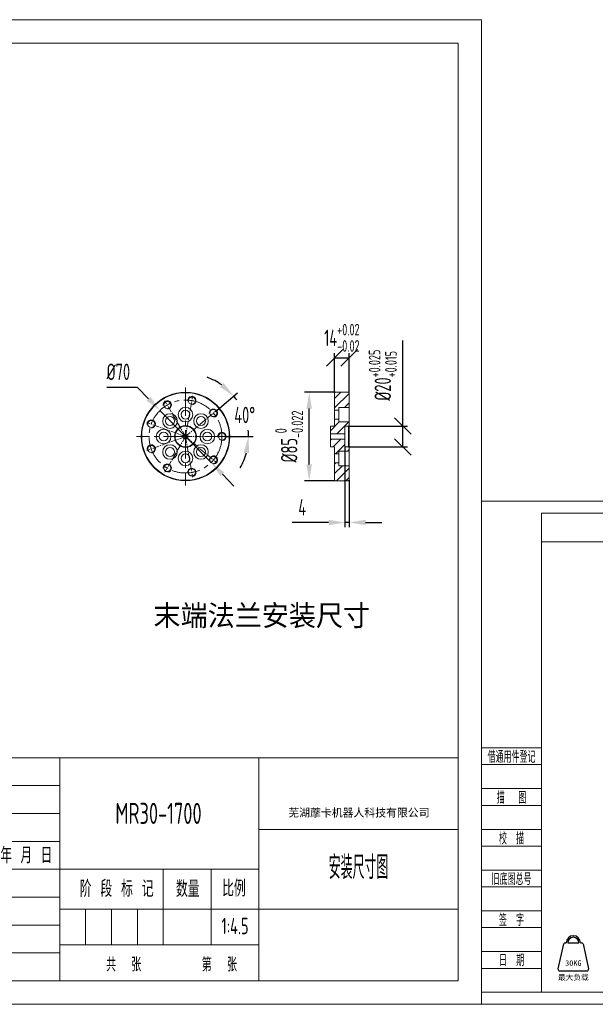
# Model space of a CAD drawing. Header units: millimetres. Extents: x 19214 to 26510, y -7957 to -532.
# Tile 65 of 150: x 25384 to 25936, y -7957 to -7012. Entities that reach past the tile are written whole.
import ezdxf
from ezdxf.enums import TextEntityAlignment as Align

# ---------------------------------------------------------------- set-up
doc = ezdxf.new("R2010")
doc.units = ezdxf.units.MM
doc.header["$LTSCALE"] = 0.3175
doc.linetypes.add('CENTER2', pattern=[28.575, 19.05, -3.175, 3.175, -3.175])
for name, color, linetype, lineweight in [('1轮廓实线层', 7, 'Continuous', 18), ('2细线层', 4, 'Continuous', 13), ('3中心线层', 1, 'CENTER2', 13), ('5剖面线层', 2, 'Continuous', 13), ('6文字层', 3, 'Continuous', 13), ('7标注层', 4, 'Continuous', 13), ('L2', 6, 'Continuous', 13), ('图框层', 7, 'Continuous', 18)]:
    doc.layers.add(name, color=color, linetype=linetype, lineweight=lineweight)
doc.styles.add('PC_TEXTSTYLE', font='ISOCP.SHX', dxfattribs={"width": 0.707, "bigfont": 'GBCBIG.SHX'})
doc.styles.add('仿宋体', font='txt')
doc.styles.add('标准汉字', font='gbenor.shx', dxfattribs={"bigfont": 'gbcbig.shx'})
doc.dimstyles.new('GB_ANGULAR', dxfattribs={"dimtxt": 3.5, "dimasz": 3.5, "dimexe": 1, "dimexo": 0, "dimgap": 1.5, "dimtad": 1, "dimtih": 1, "dimtoh": 1, "dimdsep": 46, "dimtxsty": 'PC_TEXTSTYLE', "dimcen": 0, "dimclrd": 256, "dimclrt": 3, "dimadec": 0, "dimazin": 2, "dimtp": 0.1, "dimtm": 0.1, "dimtfac": 0.71, "dimtdec": 3, "dimtmove": 0, "dimatfit": 3, "dimfxl": 1, "dimtfill": 1, "dimarcsym": 0})
doc.dimstyles.new('GB_DIAMETER', dxfattribs={"dimtxt": 3.5, "dimasz": 3.5, "dimexe": 1, "dimexo": 0, "dimgap": 1.5, "dimtad": 1, "dimjust": 4, "dimdsep": 46, "dimtxsty": 'PC_TEXTSTYLE', "dimcen": 0, "dimclrd": 256, "dimclrt": 3, "dimadec": 0, "dimazin": 2, "dimtp": 0.1, "dimtm": 0.1, "dimtfac": 0.71, "dimtdec": 3, "dimtmove": 0, "dimatfit": 2, "dimfxl": 1, "dimtfill": 1, "dimarcsym": 0})
doc.dimstyles.new('GB_LINEAR', dxfattribs={"dimtxt": 3.5, "dimasz": 3.5, "dimexe": 1, "dimexo": 0, "dimgap": 1.5, "dimtad": 1, "dimdsep": 46, "dimtxsty": 'PC_TEXTSTYLE', "dimcen": 0, "dimclrd": 256, "dimclrt": 3, "dimadec": 0, "dimazin": 2, "dimtp": 0.1, "dimtm": 0.1, "dimtfac": 0.71, "dimtdec": 3, "dimtmove": 0, "dimatfit": 3, "dimfxl": 1, "dimtfill": 1, "dimarcsym": 0})

# ---------------------------------------------------------------- blocks, each defined once
blk = doc.blocks.new('ZwmFrameMain_1_A4^_^无分区图框^_^landscape')
at = {"layer": '1轮廓实线层'}
for p, q in [((267, 200), (0, 200)), ((267, 200), (267, 0)), ((0, 0), (267, 0))]:
    blk.add_line(p, q, dxfattribs=at)
at = {"layer": '2细线层'}
for p, q in [((272, 205), (-25, 205)), ((272, 205), (272, -5)), ((-25, -5), (272, -5))]:
    blk.add_line(p, q, dxfattribs=at)
blk = doc.blocks.new('ZwmFrameMain_1_横向标题栏')
at = {"layer": '1轮廓实线层'}
for p, q in [((-153, 47.6), (0, 47.6)), ((-153, 0), (-153, 47.6))]:
    blk.add_line(p, q, dxfattribs=at)
at = {"layer": '2细线层', "color": 6, "linetype": 'Continuous'}
for p, q in [((-144.5, 23.8), (-144.5, 47.6)), ((-136, 23.8), (-136, 47.6)), ((-122.4, 23.8), (-122.4, 47.6)), ((-108.8, 0), (-108.8, 47.6)), ((-108.8, 23.8), (-108.8, 47.6)), ((-98.6, 0), (-98.6, 47.6)), ((-85, 0), (-85, 47.6)), ((-42.5, 0), (-42.5, 47.6)), ((-153, 41.65), (-85, 41.65)), ((-153, 35.7), (-85, 35.7)), ((-42.5, 32.3), (0, 32.3)), ((-153, 29.75), (-85, 29.75)), ((-153, 23.8), (-42.5, 23.8)), ((-142.8, 0), (-142.8, 23.8)), ((-132.6, 0), (-132.6, 23.8)), ((-62.9, 7.65), (-62.9, 23.8)), ((-52.7, 7.65), (-52.7, 23.8)), ((-153, 17.85), (-85, 17.85)), ((-85, 15.3), (0, 15.3)), ((-79.47, 7.65), (-79.47, 15.3)), ((-73.95, 7.65), (-73.95, 15.3)), ((-68.42, 7.65), (-68.42, 15.3)), ((-153, 11.9), (-85, 11.9)), ((-85, 7.65), (-42.5, 7.65)), ((-153, 5.95), (-85, 5.95))]:
    blk.add_line(p, q, dxfattribs=at)
at = {"layer": 'L2', "linetype": 'Continuous'}
blk.add_line((-119, 0), (-119, 23.8), dxfattribs=at)
at = {"layer": '6文字层', "color": 4, "linetype": 'Continuous', "insert": (-21.17, 35.77), "char_height": 1.7, "width": 46.9115, "attachment_point": 5, "style": '仿宋体'}
blk.add_mtext('芜湖藦卡机器人科技有限公司', dxfattribs=at)
at = {"layer": '6文字层', "color": 6, "style": '标准汉字'}
for s, insert, char_height, width, attachment_point in [('标记', (-149.17, 26.77), 3.4, 9.9025, 5), ('处数', (-140.26, 26.77), 3.4, 9.7325, 5), ('更改文件号', (-115.72, 26.77), 3.4, 24.905, 5), ('签 名', (-103.99, 26.77), 3.4, 12.6286, 5), ('年 月 日', (-92.13, 26.77), 3.4, 20.3696, 5), ('分  区', (-129.24, 26.77), 3.4, 16.2896, 5), ('设   计', (-147.87, 21.02), 2.975, 17.0478, 5), ('标准化', (-114.39, 20.78), 2.975, 13.1644, 5), ('阶 段 标 记', (-80.73, 17.89), 3.5, 25.8612, 7), ('数量', (-60.2, 17.85), 3.5, 8.5159, 7), ('比例', (-50.35, 17.98), 3.5, 7.9953, 7), ('主管设计', (-147.75, 14.68), 2.975, 17.1806, 5), ('审  核', (-114.03, 14.65), 2.975, 13.9931, 5), ('校   对', (-147.84, 9.04), 2.975, 17.2709, 5), ('共  张        第  张', (-75.11, 1.97), 2.975, 51.7172, 7), ('工艺会签', (-147.73, 2.95), 2.975, 17.255, 5), ('批  准', (-114.13, 2.95), 2.975, 14.1047, 5)]:
    blk.add_mtext(s, dxfattribs=dict(at, insert=insert, char_height=char_height, width=width, attachment_point=attachment_point))
at = {"layer": '6文字层', "color": 4, "style": 'PC_TEXTSTYLE', "flags": 8}
for tag, height, width, p, p2 in [('产品名称或材料标记', 4.5, 0.911854, (-77.25, 33.47), (-50.6, 33.47)), ('图样名称', 5, 2.846512, (-41.5, 21.71), (-1, 21.71)), ('图样代号', 5, 2.86875, (-41.5, 5.64), (-1, 5.64))]:
    blk.add_attdef(tag, text='', height=height, dxfattribs=dict(at, width=width)).set_placement(p, p2, align=Align.FIT)
at = {"layer": '6文字层', "color": 6, "style": 'PC_TEXTSTYLE', "width": 9.241641, "flags": 8}
blk.add_attdef('设计', text='', height=2.12, rotation=359.5768, dxfattribs=at).set_placement((-141.75, 19.99), (-133.89, 19.93), align=Align.FIT)
at = {"layer": '6文字层', "color": 6, "style": 'PC_TEXTSTYLE', "flags": 8}
for tag, height, width, p, p2 in [('审核', 2.12, 2.542374, (-141.61, 14.16), (-134.04, 14.16)), ('重量', 3.5, 1.685865, (-61.9, 10.1), (-53.7, 10.1)), ('比例', 3.5, 1.699352, (-51.7, 9.95), (-43.5, 9.95))]:
    blk.add_attdef(tag, text='', height=height, dxfattribs=dict(at, width=width)).set_placement(p, p2, align=Align.FIT)
blk = doc.blocks.new('*D65')
at = {"layer": '7标注层', "lineweight": -2, "transparency": 16777216}
for p, q in [((25467.19, -7365.02), (25496.22, -7365.02)), ((25496.22, -7365.02), (25507.25, -7376.26)), ((25567.28, -7437.49), (25518.27, -7387.51)), ((25578.31, -7448.74), (25589.33, -7459.99))]:
    blk.add_line(p, q, dxfattribs=at)
at = {"layer": '7标注层', "transparency": 16777216}
for points in [[(25505.37, -7378.1), (25509.12, -7374.42), (25518.27, -7387.51)], [(25580.18, -7446.9), (25576.43, -7450.58), (25567.28, -7437.49)]]:
    blk.add_solid(points, dxfattribs=at)
at = {"layer": 'Defpoints', "color": 0, "transparency": 16777216}
for p in [(25518.27, -7387.51), (25567.28, -7437.49)]:
    blk.add_point(p, dxfattribs=at)
at = {"layer": '7标注层', "color": 3, "transparency": 16777216, "insert": (25478.33, -7350.39), "char_height": 15.75, "attachment_point": 5, "style": 'PC_TEXTSTYLE', "bg_fill": 3, "box_fill_scale": 1.1, "bg_fill_color": 257, "bg_fill_transparency": 0}
blk.add_mtext('%%c70', dxfattribs=at)
blk = doc.blocks.new('*D66')
at = {"layer": '7标注层', "color": 0, "lineweight": -2, "transparency": 16777216}
for p, q in [((25573.04, -7387.11), (25592.57, -7370.72)), ((25582.28, -7412.5), (25607.78, -7412.5))]:
    blk.add_line(p, q, dxfattribs=at)
at = {"layer": '7标注层', "lineweight": -2, "transparency": 16777216}
for start, end in [(54.95647, 69.91294), (35.71307, 40), (0, 5.75724), (330.08706, 345.04353)]:
    blk.add_arc((25542.78, -7412.5), 60.51, start, end, dxfattribs=at)
at = {"layer": '7标注层', "transparency": 16777216}
for points in [[(25575.75, -7364.9), (25579.29, -7361.03), (25589.13, -7373.61)], [(25603.84, -7428.46), (25598.63, -7427.78), (25603.28, -7412.5)]]:
    blk.add_solid(points, dxfattribs=at)
at = {"layer": 'Defpoints', "color": 0, "transparency": 16777216}
for p in [(25573.04, -7387.11), (25596.05, -7383.82), (25542.78, -7412.5), (25542.78, -7412.5), (25582.28, -7412.5)]:
    blk.add_point(p, dxfattribs=at)
at = {"layer": '7标注层', "color": 3, "transparency": 16777216, "insert": (25599.63, -7391.81), "char_height": 15.75, "attachment_point": 5, "style": 'PC_TEXTSTYLE'}
blk.add_mtext('40%%d', dxfattribs=at)
blk = doc.blocks.new('_Oblique')
at = {"color": 0, "lineweight": -2}
blk.add_line((-0.5, -0.5), (0.5, 0.5), dxfattribs=at)
blk = doc.blocks.new('*D67')
at = {"layer": '7标注层', "color": 0, "lineweight": -2, "transparency": 16777216}
for p, q in [((25685.89, -7370.5), (25685.89, -7332.5)), ((25699.89, -7370.5), (25699.89, -7332.5))]:
    blk.add_line(p, q, dxfattribs=at)
at = {"layer": '7标注层', "lineweight": -2, "transparency": 16777216}
blk.add_line((25685.89, -7337), (25699.89, -7337), dxfattribs=at)
at = {"layer": 'Defpoints', "color": 0, "transparency": 16777216}
for p in [(25685.89, -7370.5), (25699.89, -7370.5)]:
    blk.add_point(p, dxfattribs=at)
at = {"layer": '7标注层', "lineweight": -2, "transparency": 16777216, "xscale": 15.75, "yscale": 15.75, "zscale": 15.75, "rotation": 180}
blk.add_blockref('_Oblique', (25685.89, -7337), dxfattribs=at)
at = {"layer": '7标注层', "lineweight": -2, "transparency": 16777216, "xscale": 15.75, "yscale": 15.75, "zscale": 15.75}
blk.add_blockref('_Oblique', (25699.89, -7337), dxfattribs=at)
at = {"layer": '7标注层', "color": 3, "transparency": 16777216, "insert": (25692.89, -7317.76), "char_height": 15.75, "attachment_point": 5, "style": 'PC_TEXTSTYLE', "bg_fill": 3, "box_fill_scale": 1.1, "bg_fill_color": 257, "bg_fill_transparency": 0}
blk.add_mtext('{\\A1;14{}{\\H0.71x;\\C2;\\S+0.02^ -0.02;}}', dxfattribs=at)
at = {"layer": 'Defpoints', "color": 0, "transparency": 16777216}
blk.add_point((25699.89, -7337), dxfattribs=at)
blk = doc.blocks.new('*D68')
at = {"layer": '7标注层', "color": 0, "lineweight": -2, "transparency": 16777216}
for p, q in [((25686.39, -7370), (25657.04, -7370)), ((25686.39, -7455), (25657.04, -7455))]:
    blk.add_line(p, q, dxfattribs=at)
at = {"layer": '7标注层', "lineweight": -2, "transparency": 16777216}
blk.add_line((25661.54, -7439.25), (25661.54, -7385.75), dxfattribs=at)
at = {"layer": '7标注层', "transparency": 16777216}
for points in [[(25664.17, -7385.75), (25658.92, -7385.75), (25661.54, -7370)], [(25658.92, -7439.25), (25664.17, -7439.25), (25661.54, -7455)]]:
    blk.add_solid(points, dxfattribs=at)
at = {"layer": 'Defpoints', "color": 0, "transparency": 16777216}
for p in [(25686.39, -7370), (25686.39, -7455)]:
    blk.add_point(p, dxfattribs=at)
at = {"layer": '7标注层', "color": 3, "transparency": 16777216, "insert": (25642.3, -7412.5), "char_height": 15.75, "attachment_point": 5, "rotation": 90, "style": 'PC_TEXTSTYLE', "bg_fill": 3, "box_fill_scale": 1.1, "bg_fill_color": 257, "bg_fill_transparency": 0}
blk.add_mtext('{\\A1;%%c85{}{\\H0.71x;\\C2;\\S 0^ -0.022;}}', dxfattribs=at)
at = {"layer": 'Defpoints', "color": 0, "transparency": 16777216}
blk.add_point((25661.54, -7370), dxfattribs=at)
blk = doc.blocks.new('*D70')
at = {"layer": '7标注层', "color": 0, "lineweight": -2, "transparency": 16777216}
for p, q in [((25695.89, -7422.5), (25695.89, -7499.5)), ((25699.89, -7454.5), (25699.89, -7499.5))]:
    blk.add_line(p, q, dxfattribs=at)
at = {"layer": '7标注层', "lineweight": -2, "transparency": 16777216}
for p, q in [((25680.14, -7495), (25645.32, -7495)), ((25699.89, -7495), (25695.89, -7495)), ((25715.64, -7495), (25731.39, -7495))]:
    blk.add_line(p, q, dxfattribs=at)
at = {"layer": '7标注层', "transparency": 16777216}
for points in [[(25680.14, -7497.63), (25680.14, -7492.38), (25695.89, -7495)], [(25715.64, -7492.38), (25715.64, -7497.63), (25699.89, -7495)]]:
    blk.add_solid(points, dxfattribs=at)
at = {"layer": 'Defpoints', "color": 0, "transparency": 16777216}
for p in [(25695.89, -7422.5), (25699.89, -7454.5), (25695.89, -7495)]:
    blk.add_point(p, dxfattribs=at)
at = {"layer": '7标注层', "color": 3, "transparency": 16777216, "insert": (25654.86, -7480.38), "char_height": 15.75, "attachment_point": 5, "style": 'PC_TEXTSTYLE', "bg_fill": 3, "box_fill_scale": 1.1, "bg_fill_color": 257, "bg_fill_transparency": 0}
blk.add_mtext('4', dxfattribs=at)
blk = doc.blocks.new('*D71')
at = {"layer": '7标注层', "lineweight": -2, "transparency": 16777216}
for p, q in [((25751.41, -7402.5), (25751.41, -7320.45)), ((25751.41, -7422.5), (25751.41, -7402.5))]:
    blk.add_line(p, q, dxfattribs=at)
at = {"layer": '7标注层', "color": 0, "lineweight": -2, "transparency": 16777216}
for p, q in [((25699.39, -7402.5), (25755.91, -7402.5)), ((25699.39, -7422.5), (25755.91, -7422.5))]:
    blk.add_line(p, q, dxfattribs=at)
at = {"layer": 'Defpoints', "color": 0, "transparency": 16777216}
for p in [(25699.39, -7402.5), (25699.39, -7422.5)]:
    blk.add_point(p, dxfattribs=at)
at = {"layer": '7标注层', "lineweight": -2, "transparency": 16777216, "xscale": 15.75, "yscale": 15.75, "zscale": 15.75}
for p, rotation in [((25751.41, -7402.5), 90), ((25751.41, -7422.5), 270)]:
    blk.add_blockref('_Oblique', p, dxfattribs=dict(at, rotation=rotation))
at = {"layer": '7标注层', "color": 3, "transparency": 16777216, "insert": (25732.17, -7353.6), "char_height": 15.75, "attachment_point": 5, "rotation": 90, "style": 'PC_TEXTSTYLE', "bg_fill": 3, "box_fill_scale": 1.1, "bg_fill_color": 257, "bg_fill_transparency": 0}
blk.add_mtext('{\\A1;%%c20{}{\\H0.71x;\\C2;\\S+0.025^ +0.015;}}', dxfattribs=at)
at = {"layer": 'Defpoints', "color": 0, "transparency": 16777216}
blk.add_point((25751.41, -7402.5), dxfattribs=at)
blk = doc.blocks.new('最大负载')
for p, q in [((42173.4, -36185.1), (42176.96, -36169.1)), ((42177.93, -36168.32), (42178.63, -36168.32)), ((42179.63, -36168.32), (42186.63, -36168.32)), ((42187.63, -36168.32), (42188.33, -36168.32)), ((42189.31, -36169.1), (42192.86, -36185.1)), ((42174.38, -36186.32), (42191.89, -36186.32))]:
    blk.add_line(p, q)
for centre, radius, start, end in [((42183.13, -36168.32), 4.5, 0, 180), ((42183.13, -36168.32), 3.5, 0, 180), ((42177.93, -36169.32), 1, 90, 167.47119), ((42188.33, -36169.32), 1, 12.52881, 90), ((42174.38, -36185.32), 1, 167.47119, 270), ((42191.89, -36185.32), 1, 270, 12.52881)]:
    blk.add_arc(centre, radius, start, end)
at = {"layer": '6文字层'}
for s, p in [('30KG', (42183.13, -36181.32)), ('最大负载', (42183.13, -36190.32))]:
    blk.add_text(s, height=3.5, dxfattribs=at).set_placement(p, align=Align.MIDDLE)
blk = doc.blocks.new('ZwmFrameMain_2_A4^_^无分区图框^_^landscape')
at = {"layer": '1轮廓实线层'}
for p, q in [((0, 0), (0, 200)), ((267, 200), (0, 200)), ((267, 200), (267, 0)), ((0, 0), (267, 0))]:
    blk.add_line(p, q, dxfattribs=at)
at = {"layer": '2细线层'}
for p, q in [((-25, -5), (-25, 205)), ((272, 205), (-25, 205)), ((272, 205), (272, -5)), ((-25, -5), (272, -5))]:
    blk.add_line(p, q, dxfattribs=at)
blk = doc.blocks.new('ZwmFrameMain_2_图样代号')
at = {"layer": '2细线层', "linetype": 'Continuous'}
for p in [(60, 0), (0, -12)]:
    blk.add_line(p, (60, -12), dxfattribs=at)
at = {"layer": '6文字层', "style": 'PC_TEXTSTYLE', "width": 2.827942}
blk.add_attdef('图样代号', text='', height=7, rotation=180, dxfattribs=at).set_placement((58.24, -2.4), (2.35, -2.4), align=Align.FIT)
blk = doc.blocks.new('ZwmFrameMain_2_附加栏')
at = {"layer": '2细线层'}
for p, q in [((-25, 102), (0, 102)), ((-25, 95), (0, 95)), ((-25, 85), (0, 85)), ((-25, 78), (0, 78)), ((-25, 68), (0, 68)), ((-25, 61), (0, 61)), ((-25, 51), (0, 51)), ((-25, 44), (0, 44)), ((-25, 34), (0, 34)), ((-25, 27), (0, 27)), ((-25, 17), (0, 17)), ((-25, 10), (0, 10)), ((-25, 0), (0, 0))]:
    blk.add_line(p, q, dxfattribs=at)
at = {"layer": '6文字层', "color": 3, "style": 'PC_TEXTSTYLE'}
for s, width, p in [('借通用件登记', 0.667, (-12.5, 98.5)), ('描   图', 0.6667, (-12.5, 81.5)), ('校  描', 0.667, (-12.5, 64.5)), ('旧底图总号', 0.667, (-12.5, 47.5)), ('签  字', 0.667, (-12.5, 30.5)), ('日  期', 0.667, (-12.49, 13.6))]:
    blk.add_text(s, height=5, dxfattribs=dict(at, width=width)).set_placement(p, align=Align.MIDDLE)
at = {"layer": '6文字层', "style": 'PC_TEXTSTYLE'}
for tag, width, p, p2 in [('借通用件登记', 0.671328, (-23.44, 86.36), (-1.25, 86.36)), ('描图', 2.120922, (-23.44, 69.36), (-1.25, 69.36)), ('校图', 2.149976, (-23.75, 52.06), (-1.25, 52.06)), ('旧底图总号', 0.761452, (-22.84, 35.67), (-1.86, 35.67)), ('签字', 2.026939, (-23.14, 18.37), (-1.56, 18.37)), ('日期', 1.89999, (-22.84, 1.37), (-2.17, 1.37))]:
    blk.add_attdef(tag, text='', height=5, dxfattribs=dict(at, width=width)).set_placement(p, p2, align=Align.FIT)

msp = doc.modelspace()

# ---------------------------------------------------------------- hatches: boundary and pattern name
at = {"layer": '5剖面线层'}
h = msp.add_hatch(dxfattribs=at)
h.set_pattern_fill('ANSI31', color=256, scale=2, style=0)
h.set_pattern_definition([(45, (-2299.4146, -1308.2925), (-4.490128, 4.490128), [])])
h.paths.add_polyline_path([(25699.89, -7384.501), (25689.89, -7384.501), (25689.89, -7387.251), (25685.89, -7387.251), (25685.89, -7370.501), (25686.39, -7370.001), (25699.39, -7370.001), (25699.89, -7370.501)], flags=0)
h.paths.add_polyline_path([(25685.89, -7437.751), (25689.89, -7437.751), (25689.89, -7440.501), (25699.89, -7440.501), (25699.89, -7454.501), (25699.39, -7455.001), (25686.39, -7455.001), (25685.89, -7454.501)], flags=0)
h.paths.add_polyline_path([(25695.89, -7422.501), (25699.39, -7422.501), (25699.89, -7423.001), (25699.89, -7426.501), (25689.89, -7426.501), (25689.89, -7429.251), (25685.89, -7429.251), (25685.89, -7422.501), (25682.39, -7422.501), (25681.89, -7422.001), (25681.89, -7415.051), (25695.89, -7415.051)], flags=0)
h.paths.add_polyline_path([(25685.89, -7402.501), (25685.89, -7395.751), (25689.89, -7395.751), (25689.89, -7398.501), (25699.89, -7398.501), (25699.89, -7402.001), (25699.39, -7402.501), (25695.89, -7402.501), (25695.89, -7409.951), (25681.89, -7409.951), (25681.89, -7403.001), (25682.39, -7402.501)], flags=0)

# ---------------------------------------------------------------- linework, layer by layer
at = {"layer": '1轮廓实线层'}
for p, q in [((25685.89, -7370.501), (25686.39, -7370.001)), ((25685.89, -7387.251), (25685.89, -7370.501)), ((25686.39, -7370.001), (25699.39, -7370.001)), ((25699.39, -7370.001), (25699.89, -7370.501)), ((25699.89, -7370.501), (25699.89, -7384.501)), ((25685.89, -7391.501), (25685.89, -7387.251)), ((25689.89, -7387.251), (25685.89, -7387.251)), ((25689.89, -7384.501), (25689.89, -7387.251)), ((25699.89, -7384.501), (25689.89, -7384.501)), ((25689.89, -7387.251), (25689.89, -7391.501)), ((25699.89, -7391.501), (25699.89, -7384.501)), ((25685.89, -7395.751), (25685.89, -7391.501)), ((25685.89, -7402.501), (25685.89, -7395.751)), ((25685.89, -7395.751), (25689.89, -7395.751)), ((25689.89, -7391.501), (25689.89, -7395.751)), ((25689.89, -7395.751), (25689.89, -7398.501)), ((25689.89, -7398.501), (25699.89, -7398.501)), ((25699.89, -7398.501), (25699.89, -7391.501)), ((25699.89, -7398.501), (25699.89, -7402.001)), ((25681.89, -7403.001), (25682.39, -7402.501)), ((25681.89, -7409.951), (25681.89, -7403.001)), ((25682.39, -7402.501), (25685.89, -7402.501)), ((25699.39, -7402.501), (25695.89, -7402.501)), ((25695.89, -7402.501), (25695.89, -7409.951)), ((25699.89, -7402.001), (25699.39, -7402.501)), ((25699.39, -7422.501), (25699.39, -7402.501)), ((25699.89, -7402.001), (25699.89, -7423.001)), ((25681.89, -7412.501), (25681.89, -7409.951)), ((25695.89, -7409.951), (25681.89, -7409.951)), ((25681.89, -7415.051), (25681.89, -7412.501)), ((25681.89, -7422.001), (25681.89, -7415.051)), ((25681.89, -7415.051), (25695.89, -7415.051)), ((25695.89, -7412.501), (25695.89, -7409.951)), ((25695.89, -7415.051), (25695.89, -7412.501)), ((25695.89, -7415.051), (25695.89, -7422.501)), ((25682.39, -7422.501), (25681.89, -7422.001)), ((25685.89, -7422.501), (25682.39, -7422.501)), ((25685.89, -7429.251), (25685.89, -7422.501)), ((25699.89, -7426.501), (25689.89, -7426.501)), ((25689.89, -7426.501), (25689.89, -7429.251)), ((25695.89, -7422.501), (25699.39, -7422.501)), ((25699.39, -7422.501), (25699.89, -7423.001)), ((25699.89, -7423.001), (25699.89, -7426.501)), ((25699.89, -7433.501), (25699.89, -7426.501)), ((25685.89, -7433.501), (25685.89, -7429.251)), ((25689.89, -7429.251), (25685.89, -7429.251)), ((25685.89, -7437.751), (25685.89, -7433.501)), ((25689.89, -7429.251), (25689.89, -7433.501)), ((25689.89, -7433.501), (25689.89, -7437.751)), ((25699.89, -7440.501), (25699.89, -7433.501)), ((25685.89, -7454.501), (25685.89, -7437.751)), ((25685.89, -7437.751), (25689.89, -7437.751)), ((25689.89, -7437.751), (25689.89, -7440.501)), ((25689.89, -7440.501), (25699.89, -7440.501)), ((25699.89, -7440.501), (25699.89, -7454.501)), ((25686.39, -7455.001), (25685.89, -7454.501)), ((25699.39, -7455.001), (25686.39, -7455.001)), ((25699.89, -7454.501), (25699.39, -7455.001))]:
    msp.add_line(p, q, dxfattribs=at)
for centre, radius in [((25542.776, -7412.501), 42.5), ((25542.776, -7412.501), 42), ((25525.276, -7382.19), 3.4), ((25548.854, -7378.033), 3.4), ((25542.776, -7391.501), 7), ((25542.776, -7391.501), 4.25), ((25569.588, -7390.003), 3.4), ((25509.887, -7400.53), 3.4), ((25527.927, -7397.652), 7), ((25527.927, -7397.652), 4.25), ((25557.626, -7397.652), 7), ((25557.626, -7397.652), 4.25), ((25521.776, -7412.501), 7), ((25521.776, -7412.501), 4.25), ((25542.776, -7412.501), 10.5), ((25542.776, -7412.501), 10), ((25563.776, -7412.501), 7), ((25563.776, -7412.501), 4.25), ((25542.776, -7412.501), 2.55), ((25577.776, -7412.501), 3.4), ((25509.887, -7424.472), 3.4), ((25527.927, -7427.35), 7), ((25527.927, -7427.35), 4.25), ((25542.776, -7433.501), 7), ((25557.626, -7427.35), 7), ((25557.626, -7427.35), 4.25), ((25542.776, -7433.501), 4.25), ((25569.588, -7434.999), 3.4), ((25525.276, -7442.812), 3.4), ((25548.854, -7446.969), 3.4)]:
    msp.add_circle(centre, radius, dxfattribs=at)
at = {"layer": '2细线层'}
for centre in [(25525.276, -7382.19), (25548.854, -7378.033), (25569.588, -7390.003), (25509.887, -7400.53), (25577.776, -7412.501), (25509.887, -7424.472), (25569.588, -7434.999), (25525.276, -7442.812), (25548.854, -7446.969)]:
    msp.add_arc(centre, 4, 277, 187, dxfattribs=at)
at = {"layer": '3中心线层', "ltscale": 4.5}
for p, q in [((25542.776, -7365.501), (25542.776, -7459.501)), ((25589.776, -7412.501), (25495.776, -7412.501))]:
    msp.add_line(p, q, dxfattribs=at)
at = {"layer": '3中心线层'}
for q in [(25523.026, -7378.293), (25549.635, -7373.601), (25573.035, -7387.111), (25505.658, -7398.991), (25505.658, -7426.011), (25523.026, -7446.709), (25549.635, -7451.401), (25573.035, -7437.891), (25582.276, -7412.501)]:
    msp.add_line((25542.776, -7412.501), q, dxfattribs=at)
at = {"layer": '3中心线层', "ltscale": 4.5}
msp.add_circle((25542.776, -7412.501), 35, dxfattribs=at)

# ---------------------------------------------------------------- block references
at = {"xscale": 1.5, "yscale": 1.5, "zscale": 1.5}
msp.add_blockref('最大负载', (-37359.589, 46354.097), dxfattribs=at)
at = {"layer": '图框层'}
for name, p, xscale, yscale, zscale in [('ZwmFrameMain_1_A4^_^无分区图框^_^landscape', (24603.015, -7934.942), 4.5, 4.5, 4.5), ('ZwmFrameMain_2_A4^_^无分区图框^_^landscape', (25884.515, -7945.942), 2.3, 2.3, 2.3), ('ZwmFrameMain_2_图样代号', (25884.515, -7485.942), 2.3, 2.3, 2.3), ('ZwmFrameMain_2_附加栏', (25884.515, -7945.942), 2.3, 2.3, 2.3)]:
    msp.add_blockref(name, p, dxfattribs=dict(at, xscale=xscale, yscale=yscale, zscale=zscale))
ref = msp.add_blockref('ZwmFrameMain_1_横向标题栏', (25804.515, -7934.942), dxfattribs=dict(at, xscale=4.5, yscale=4.5, zscale=4.5))
ref.add_attrib('产品名称或材料标记', 'MR30-1700', dxfattribs={"layer": '6文字层', "color": 4, "height": 20.25, "style": 'PC_TEXTSTYLE', "width": 0.707}).set_placement((25516.85, -7784.322), align=Align.CENTER)
ref.add_attrib('图样名称', '安装尺寸图', dxfattribs={"layer": '6文字层', "color": 4, "height": 22.5, "style": 'PC_TEXTSTYLE', "width": 0.707}).set_placement((25708.89, -7837.239), align=Align.CENTER)
ref.add_attrib('比例', '1:4.5', dxfattribs={"layer": '6文字层', "color": 6, "height": 15.75, "style": 'PC_TEXTSTYLE', "width": 0.707}).set_placement((25590.315, -7890.161), align=Align.CENTER)

# ---------------------------------------------------------------- texts
at = {"layer": '6文字层'}
msp.add_text('末端法兰安装尺寸', height=20, dxfattribs=at).set_placement((25616.037, -7583.909), align=Align.MIDDLE)

# ---------------------------------------------------------------- next in the draw order: dimensions: what is measured, and where the dimension line sits
at = {"layer": '7标注层'}
dim = msp.add_linear_dim(base=(25699.89, -7337.001), p1=(25685.89, -7370.501), p2=(25699.89, -7370.501), text='{\\A1;<>{}{\\H0.71x;\\C2;\\S+0.02^ -0.02;}}', dimstyle='GB_LINEAR', override={"dimscale": 4.5, "dimgap": 1.5, "dimtad": 1, "dimjust": 0, "dimdec": 2, "dimlfac": 1, "dimpost": '<>', "dimblk1": 'Oblique', "dimblk2": 'Oblique', "dimsah": 1, "dimse1": 0, "dimse2": 0, "dimsd1": 0, "dimsd2": 0, "dimclrd": 256, "dimclre": 0, "dimtol": 0, "dimlim": 0, "dimtp": 0.02, "dimtm": 0.02, "dimtdec": 3, "dimtofl": 1}, dxfattribs=at)
dim.commit()
dim.dimension.update_dxf_attribs({"geometry": '*D67', "text_midpoint": (25692.89, -7337.001), "dimtype": 160})
dim = msp.add_diameter_dim_2p(p1=(25567.279, -7437.493), p2=(25518.273, -7387.509), dimstyle='GB_DIAMETER', override={"dimscale": 4.5, "dimgap": 1.5, "dimtad": 1, "dimtih": 0, "dimtoh": 1, "dimdec": 2, "dimlfac": 1, "dimse1": 0, "dimse2": 0, "dimsd1": 0, "dimsd2": 0, "dimtix": 0, "dimtofl": 1, "dimatfit": 0}, dxfattribs=at)
dim.commit()
dim.dimension.update_dxf_attribs({"geometry": '*D65', "text_midpoint": (25497.065, -7365.877), "dimtype": 163})

# ---------------------------------------------------------------- next in the draw order: dimensions: what is measured, and where the dimension line sits
dim = msp.add_angular_dim_2l(base=(25596.052, -7383.816), line1=((25542.776, -7412.501), (25582.276, -7412.501)), line2=((25542.776, -7412.501), (25573.035, -7387.111)), dimstyle='GB_ANGULAR', override={"dimscale": 4.5, "dimgap": 1.5, "dimtad": 1, "dimjust": 0, "dimse1": 0, "dimse2": 0, "dimsd1": 0, "dimsd2": 0, "dimadec": 2, "dimtofl": 1, "dimtfill": 0}, dxfattribs=at)
dim.commit()
dim.dimension.update_dxf_attribs({"geometry": '*D66', "text_midpoint": (25599.635, -7391.806)})

# ---------------------------------------------------------------- next in the draw order: dimensions: what is measured, and where the dimension line sits
dim = msp.add_linear_dim(base=(25661.544, -7370.001), p1=(25686.39, -7455.001), p2=(25686.39, -7370.001), angle=90, text='{\\A1;%%c<>{}{\\H0.71x;\\C2;\\S 0^ -0.022;}}', dimstyle='GB_LINEAR', override={"dimscale": 4.5, "dimgap": 1.5, "dimtad": 1, "dimjust": 0, "dimdec": 2, "dimlfac": 1, "dimpost": '<>', "dimse1": 0, "dimse2": 0, "dimsd1": 0, "dimsd2": 0, "dimclrd": 256, "dimclre": 0, "dimtol": 0, "dimlim": 0, "dimtp": 0, "dimtm": 0.022, "dimtdec": 3, "dimtofl": 1}, dxfattribs=at)
dim.commit()
dim.dimension.update_dxf_attribs({"geometry": '*D68', "text_midpoint": (25642.302, -7412.501)})

# ---------------------------------------------------------------- next in the draw order: dimensions: what is measured, and where the dimension line sits
dim = msp.add_linear_dim(base=(25695.89, -7495.001), p1=(25699.89, -7454.501), p2=(25695.89, -7422.501), dimstyle='GB_LINEAR', override={"dimscale": 4.5, "dimgap": 1.5, "dimtad": 1, "dimjust": 0, "dimdec": 2, "dimlfac": 1, "dimse1": 0, "dimse2": 0, "dimsd1": 0, "dimsd2": 0, "dimclrd": 256, "dimclre": 0, "dimtofl": 1}, dxfattribs=at)
dim.commit()
dim.dimension.update_dxf_attribs({"geometry": '*D70', "text_midpoint": (25654.856, -7480.376)})

# ---------------------------------------------------------------- next in the draw order: dimensions: what is measured, and where the dimension line sits
dim = msp.add_linear_dim(base=(25751.415, -7402.501), p1=(25699.39, -7422.501), p2=(25699.39, -7402.501), angle=90, text='{\\A1;%%c<>{}{\\H0.71x;\\C2;\\S+0.025^ +0.015;}}', dimstyle='GB_LINEAR', override={"dimscale": 4.5, "dimgap": 1.5, "dimtad": 1, "dimjust": 0, "dimdec": 2, "dimlfac": 1, "dimpost": '<>', "dimblk1": 'Oblique', "dimblk2": 'Oblique', "dimsah": 1, "dimse1": 0, "dimse2": 0, "dimsd1": 0, "dimsd2": 0, "dimclrd": 256, "dimclre": 0, "dimtol": 0, "dimlim": 0, "dimtp": 0.025, "dimtm": -0.015, "dimtdec": 3, "dimtofl": 1}, dxfattribs=at)
dim.commit()
dim.dimension.update_dxf_attribs({"geometry": '*D71', "text_midpoint": (25732.173, -7353.602)})

doc.saveas('drawing.dxf')
